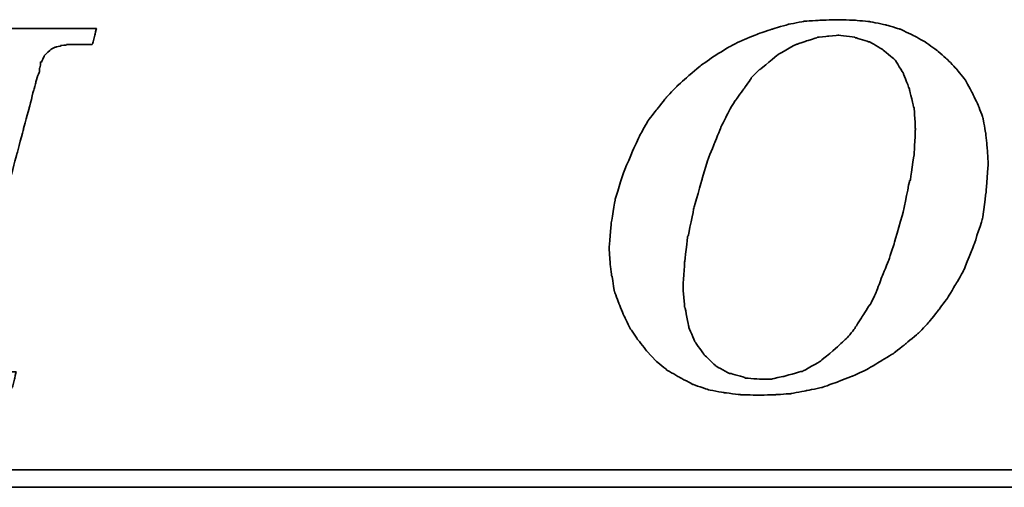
# Model space of a CAD drawing. Header units: millimetres. Extents: x 30 to 793, y 215 to 510.
# Tile 32 of 48: x 612 to 640, y 301 to 314. Entities that reach past the tile are written whole.
import ezdxf

# ---------------------------------------------------------------- set-up
doc = ezdxf.new("R2010")
doc.units = ezdxf.units.MM
doc.layers.add('DIM', color=4, linetype='CONTINUOUS')
doc.layers.add('layer 1', color=7, linetype='CONTINUOUS')

# ---------------------------------------------------------------- blocks, each defined once
blk = doc.blocks.new('TBI MOTION logo(完整正式版)')
at = {"layer": 'layer 1', "color": 22, "lineweight": 35}
for points, knots in [([(-11.34375, -6.98375), (-11.34375, -6.98375), (-10.91375, -7.43875), (-10.91375, -7.43875), (-10.91375, -7.43875), (-10.91375, -7.43875), (-10.38625, -7.87125), (-10.38625, -7.87125), (-10.38625, -7.87125), (-10.38625, -7.87125), (-9.81125, -8.20375), (-9.81125, -8.20375), (-9.81125, -8.20375), (-9.81125, -8.20375), (-9.21125, -8.51875), (-9.21125, -8.51875), (-9.21125, -8.51875), (-9.21125, -8.51875), (-8.51625, -8.75875), (-8.51625, -8.75875), (-8.51625, -8.75875), (-8.51625, -8.75875), (-7.77125, -8.90375), (-7.77125, -8.90375), (-7.77125, -8.90375), (-7.77125, -8.90375), (-6.97875, -8.99875), (-6.97875, -8.99875), (-6.97875, -8.99875), (-6.97875, -8.99875), (-6.14125, -9.02375), (-6.14125, -9.02375), (-6.14125, -9.02375), (-6.14125, -9.02375), (-5.37125, -8.99875), (-5.37125, -8.99875), (-5.37125, -8.99875), (-5.37125, -8.99875), (-4.65375, -8.94875), (-4.65375, -8.94875), (-4.65375, -8.94875), (-4.65375, -8.94875), (-3.93375, -8.80625), (-3.93375, -8.80625), (-3.93375, -8.80625), (-3.93375, -8.80625), (-3.21375, -8.66375), (-3.21375, -8.66375), (-3.21375, -8.66375), (-3.21375, -8.66375), (-2.49375, -8.39875), (-2.49375, -8.39875), (-2.49375, -8.39875), (-2.49375, -8.39875), (-1.79875, -8.13375), (-1.79875, -8.13375), (-1.79875, -8.13375), (-1.79875, -8.13375), (-1.17375, -7.84375), (-1.17375, -7.84375), (-1.17375, -7.84375), (-1.17375, -7.84375), (-0.52375, -7.46375), (-0.52375, -7.46375), (-0.52375, -7.46375), (-0.52375, -7.46375), (0.10124, -7.07875), (0.10124, -7.07875), (0.10124, -7.07875), (0.10124, -7.07875), (0.67625, -6.62375), (0.67625, -6.62375), (0.67625, -6.62375), (0.67625, -6.62375), (1.24874, -6.14375), (1.24874, -6.14375), (1.24874, -6.14375), (1.24874, -6.14375), (1.72874, -5.64125), (1.72874, -5.64125), (1.72874, -5.64125), (1.72874, -5.64125), (2.18624, -5.06375), (2.18624, -5.06375), (2.18624, -5.06375), (2.18624, -5.06375), (2.61625, -4.48874), (2.61625, -4.48874), (2.61625, -4.48874), (2.61625, -4.48874), (3.00125, -3.83874), (3.00125, -3.83874), (3.00125, -3.83874), (3.00125, -3.83874), (3.36124, -3.21374), (3.36124, -3.21374), (3.36124, -3.21374), (3.36124, -3.21374), (3.84374, -1.99125), (3.84374, -1.99125), (3.84374, -1.99125), (3.84374, -1.99125), (4.22625, -0.81875), (4.22625, -0.81875), (4.22625, -0.81875), (4.22625, -0.81875), (4.39125, 0.45624), (4.39125, 0.45624), (4.39125, 0.45624), (4.39125, 0.45624), (4.48874, 1.70124), (4.48874, 1.70124), (4.48874, 1.70124), (4.48874, 1.70124), (4.43874, 2.44625), (4.43874, 2.44625), (4.43874, 2.44625), (4.43874, 2.44625), (4.36874, 3.14125), (4.36874, 3.14125), (4.36874, 3.14125), (4.36874, 3.14125), (4.25125, 3.81125), (4.25125, 3.81125), (4.25125, 3.81125), (4.25125, 3.81125), (4.03124, 4.41125), (4.03124, 4.41125), (4.03124, 4.41125), (4.03124, 4.41125), (3.74374, 5.01125), (3.74374, 5.01125), (3.74374, 5.01125), (3.74374, 5.01125), (3.43124, 5.58875), (3.43124, 5.58875), (3.43124, 5.58875), (3.43124, 5.58875), (3.02625, 6.09125), (3.02625, 6.09125), (3.02625, 6.09125), (3.02625, 6.09125), (2.59374, 6.54875), (2.59374, 6.54875), (2.59374, 6.54875), (2.59374, 6.54875), (2.09124, 6.98125), (2.09124, 6.98125), (2.09124, 6.98125), (2.09124, 6.98125), (1.56124, 7.36625), (1.56124, 7.36625), (1.56124, 7.36625), (1.56124, 7.36625), (0.98624, 7.67625), (0.98624, 7.67625), (0.98624, 7.67625), (0.98624, 7.67625), (0.38624, 7.96375), (0.38624, 7.96375), (0.38624, 7.96375), (0.38624, 7.96375), (-0.25875, 8.15625), (-0.25875, 8.15625), (-0.25875, 8.15625), (-0.25875, 8.15625), (-0.98125, 8.30125), (-0.98125, 8.30125), (-0.98125, 8.30125), (-0.98125, 8.30125), (-1.70124, 8.37125), (-1.70124, 8.37125), (-1.70124, 8.37125), (-1.70124, 8.37125), (-2.49375, 8.39624), (-2.49375, 8.39624), (-2.49375, 8.39624), (-2.49375, 8.39624), (-3.28625, 8.37125), (-3.28625, 8.37125), (-3.28625, 8.37125), (-3.28625, 8.37125), (-4.05125, 8.32125), (-4.05125, 8.32125), (-4.05125, 8.32125), (-4.05125, 8.32125), (-4.77375, 8.18125), (-4.77375, 8.18125), (-4.77375, 8.18125), (-4.77375, 8.18125), (-5.51625, 7.96375), (-5.51625, 7.96375), (-5.51625, 7.96375), (-5.51625, 7.96375), (-6.21125, 7.72625), (-6.21125, 7.72625), (-6.21125, 7.72625), (-6.21125, 7.72625), (-6.92875, 7.43625), (-6.92875, 7.43625), (-6.92875, 7.43625), (-6.92875, 7.43625), (-7.57875, 7.10125), (-7.57875, 7.10125), (-7.57875, 7.10125), (-7.57875, 7.10125), (-8.24875, 6.69125), (-8.24875, 6.69125), (-8.24875, 6.69125), (-8.24875, 6.69125), (-8.84875, 6.26125), (-8.84875, 6.26125), (-8.84875, 6.26125), (-8.84875, 6.26125), (-9.42625, 5.78125), (-9.42625, 5.78125), (-9.42625, 5.78125), (-9.42625, 5.78125), (-9.95375, 5.30125), (-9.95375, 5.30125), (-9.95375, 5.30125), (-9.95375, 5.30125), (-10.43375, 4.79624), (-10.43375, 4.79624), (-10.43375, 4.79624), (-10.43375, 4.79624), (-10.88875, 4.22125), (-10.88875, 4.22125), (-10.88875, 4.22125), (-10.88875, 4.22125), (-11.29875, 3.69375), (-11.29875, 3.69375), (-11.29875, 3.69375), (-11.29875, 3.69375), (-11.63375, 3.09125), (-11.63375, 3.09125), (-11.63375, 3.09125), (-11.63375, 3.09125), (-11.91875, 2.49625), (-11.91875, 2.49625), (-11.91875, 2.49625), (-11.91875, 2.49625), (-12.44875, 1.24625), (-12.44875, 1.24625), (-12.44875, 1.24625), (-12.44875, 1.24625), (-12.80875, 0.06874), (-12.80875, 0.06874), (-12.80875, 0.06874), (-12.80875, 0.06874), (-12.99875, -1.07875), (-12.99875, -1.07875), (-12.99875, -1.07875), (-12.99875, -1.07875), (-13.09375, -2.18375), (-13.09375, -2.18375), (-13.09375, -2.18375), (-13.09375, -2.18375), (-13.04875, -2.85375), (-13.04875, -2.85375), (-13.04875, -2.85375), (-13.04875, -2.85375), (-12.97375, -3.50375), (-12.97375, -3.50375), (-12.97375, -3.50375), (-12.97375, -3.50375), (-12.95375, -3.50375), (-12.95375, -3.50375), (-12.95375, -3.50375), (-12.95375, -3.50375), (-12.85375, -4.17375), (-12.85375, -4.17375), (-12.85375, -4.17375), (-12.85375, -4.17375), (-12.63875, -4.77624), (-12.63875, -4.77624), (-12.63875, -4.77624), (-12.63875, -4.77624), (-12.39875, -5.35125), (-12.39875, -5.35125), (-12.39875, -5.35125), (-12.39875, -5.35125), (-12.11375, -5.92875), (-12.11375, -5.92875), (-12.11375, -5.92875), (-12.11375, -5.92875), (-11.75375, -6.45375), (-11.75375, -6.45375), (-11.75375, -6.45375), (-11.75375, -6.45375), (-11.34375, -6.98375), (-11.34375, -6.98375)], [0, 0, 0, 0, 0.01369863, 0.01369863, 0.01369863, 0.01369864, 0.02739726, 0.02739726, 0.02739726, 0.02739727, 0.04109589, 0.04109589, 0.04109589, 0.0410959, 0.05479452, 0.05479452, 0.05479452, 0.05479453, 0.06849315, 0.06849315, 0.06849315, 0.06849316, 0.08219178, 0.08219178, 0.08219178, 0.08219179, 0.09589041, 0.09589041, 0.09589041, 0.09589042, 0.10958904, 0.10958904, 0.10958904, 0.10958905, 0.12328767, 0.12328767, 0.12328767, 0.12328768, 0.1369863, 0.1369863, 0.1369863, 0.13698631, 0.15068493, 0.15068493, 0.15068493, 0.15068494, 0.16438356, 0.16438356, 0.16438356, 0.16438357, 0.17808219, 0.17808219, 0.17808219, 0.1780822, 0.19178082, 0.19178082, 0.19178082, 0.19178083, 0.20547945, 0.20547945, 0.20547945, 0.20547946, 0.21917808, 0.21917808, 0.21917808, 0.21917809, 0.23287671, 0.23287671, 0.23287671, 0.23287672, 0.24657534, 0.24657534, 0.24657534, 0.24657535, 0.26027397, 0.26027397, 0.26027397, 0.26027398, 0.2739726, 0.2739726, 0.2739726, 0.27397261, 0.28767123, 0.28767123, 0.28767123, 0.28767124, 0.30136986, 0.30136986, 0.30136986, 0.30136987, 0.31506849, 0.31506849, 0.31506849, 0.3150685, 0.32876712, 0.32876712, 0.32876712, 0.32876713, 0.34246575, 0.34246575, 0.34246575, 0.34246576, 0.35616438, 0.35616438, 0.35616438, 0.35616439, 0.36986301, 0.36986301, 0.36986301, 0.36986302, 0.38356164, 0.38356164, 0.38356164, 0.38356165, 0.39726027, 0.39726027, 0.39726027, 0.39726028, 0.4109589, 0.4109589, 0.4109589, 0.41095891, 0.42465753, 0.42465753, 0.42465753, 0.42465754, 0.43835616, 0.43835616, 0.43835616, 0.43835617, 0.45205479, 0.45205479, 0.45205479, 0.4520548, 0.46575342, 0.46575342, 0.46575342, 0.46575343, 0.47945205, 0.47945205, 0.47945205, 0.47945206, 0.49315068, 0.49315068, 0.49315068, 0.49315069, 0.50684932, 0.50684932, 0.50684932, 0.50684933, 0.52054795, 0.52054795, 0.52054795, 0.52054796, 0.53424658, 0.53424658, 0.53424658, 0.53424659, 0.54794521, 0.54794521, 0.54794521, 0.54794522, 0.56164384, 0.56164384, 0.56164384, 0.56164385, 0.57534247, 0.57534247, 0.57534247, 0.57534248, 0.5890411, 0.5890411, 0.5890411, 0.58904111, 0.60273973, 0.60273973, 0.60273973, 0.60273974, 0.61643836, 0.61643836, 0.61643836, 0.61643837, 0.63013699, 0.63013699, 0.63013699, 0.630137, 0.64383562, 0.64383562, 0.64383562, 0.64383563, 0.65753425, 0.65753425, 0.65753425, 0.65753426, 0.67123288, 0.67123288, 0.67123288, 0.67123289, 0.68493151, 0.68493151, 0.68493151, 0.68493152, 0.69863014, 0.69863014, 0.69863014, 0.69863015, 0.71232877, 0.71232877, 0.71232877, 0.71232878, 0.7260274, 0.7260274, 0.7260274, 0.72602741, 0.73972603, 0.73972603, 0.73972603, 0.73972604, 0.75342466, 0.75342466, 0.75342466, 0.75342467, 0.76712329, 0.76712329, 0.76712329, 0.7671233, 0.78082192, 0.78082192, 0.78082192, 0.78082193, 0.79452055, 0.79452055, 0.79452055, 0.79452056, 0.80821918, 0.80821918, 0.80821918, 0.80821919, 0.82191781, 0.82191781, 0.82191781, 0.82191782, 0.83561644, 0.83561644, 0.83561644, 0.83561645, 0.84931507, 0.84931507, 0.84931507, 0.84931508, 0.8630137, 0.8630137, 0.8630137, 0.86301371, 0.87671233, 0.87671233, 0.87671233, 0.87671234, 0.89041096, 0.89041096, 0.89041096, 0.89041097, 0.90410959, 0.90410959, 0.90410959, 0.9041096, 0.91780822, 0.91780822, 0.91780822, 0.91780823, 0.93150685, 0.93150685, 0.93150685, 0.93150686, 0.94520548, 0.94520548, 0.94520548, 0.94520549, 0.95890411, 0.95890411, 0.95890411, 0.95890412, 0.97260274, 0.97260274, 0.97260274, 0.97260275, 0.98630137, 0.98630137, 0.98630137, 0.98630138, 1, 1, 1, 1]), ([(-40.59125, -7.94375), (-40.59125, -7.94375), (-40.97375, -7.94375), (-40.97375, -7.94375), (-40.97375, -7.94375), (-40.97375, -7.94375), (-41.38125, -7.94375), (-41.38125, -7.94375), (-41.38125, -7.94375), (-41.38125, -7.94375), (-41.54875, -7.94375), (-41.54875, -7.94375), (-41.54875, -7.94375), (-41.54875, -7.94375), (-41.59875, -7.94375), (-41.59875, -7.94375), (-41.59875, -7.94375), (-41.59875, -7.94375), (-41.88375, -7.94375), (-41.88375, -7.94375), (-41.88375, -7.94375), (-41.88375, -7.94375), (-41.90875, -7.91875), (-41.90875, -7.91875), (-41.90875, -7.91875), (-41.90875, -7.91875), (-42.19875, -7.87125), (-42.19875, -7.87125), (-42.19875, -7.87125), (-42.19875, -7.87125), (-42.43875, -7.82375), (-42.43875, -7.82375), (-42.43875, -7.82375), (-42.43875, -7.82375), (-42.45875, -7.82375), (-42.45875, -7.82375), (-42.45875, -7.82375), (-42.45875, -7.82375), (-42.48625, -7.82375), (-42.48625, -7.82375), (-42.48625, -7.82375), (-42.48625, -7.82375), (-42.67625, -7.72375), (-42.67625, -7.72375), (-42.67625, -7.72375), (-42.67625, -7.72375), (-42.70125, -7.70375), (-42.70125, -7.70375), (-42.70125, -7.70375), (-42.70125, -7.70375), (-42.72375, -7.67875), (-42.72375, -7.67875), (-42.72375, -7.67875), (-42.72375, -7.67875), (-42.86875, -7.48875), (-42.86875, -7.48875), (-42.86875, -7.48875), (-42.86875, -7.48875), (-42.89375, -7.43875), (-42.89375, -7.43875), (-42.89375, -7.43875), (-42.89375, -7.43875), (-42.91875, -7.38875), (-42.91875, -7.38875), (-42.91875, -7.38875), (-42.91875, -7.38875), (-42.93875, -7.12875), (-42.93875, -7.12875), (-42.93875, -7.12875), (-42.93875, -7.12875), (-42.96375, -7.10375), (-42.96375, -7.10375), (-42.96375, -7.10375), (-42.96375, -7.10375), (-42.96375, -7.05375), (-42.96375, -7.05375), (-42.96375, -7.05375), (-42.96375, -7.05375), (-42.96375, -7.00875), (-42.96375, -7.00875), (-42.96375, -7.00875), (-42.96375, -7.00875), (-42.91875, -6.69625), (-42.91875, -6.69625), (-42.91875, -6.69625), (-42.91875, -6.69625), (-42.91875, -6.62375), (-42.91875, -6.62375), (-42.91875, -6.62375), (-42.91875, -6.62375), (-42.91875, -6.59625), (-42.91875, -6.59625), (-42.91875, -6.59625), (-42.91875, -6.59625), (-42.91875, -6.57375), (-42.91875, -6.57375), (-42.91875, -6.57375), (-42.91875, -6.57375), (-42.91875, -6.52875), (-42.91875, -6.52875), (-42.91875, -6.52875), (-42.91875, -6.52875), (-42.89375, -6.50375), (-42.89375, -6.50375), (-42.89375, -6.50375), (-42.89375, -6.50375), (-42.84375, -6.38375), (-42.84375, -6.38375), (-42.84375, -6.38375), (-42.84375, -6.38375), (-42.84375, -6.35875), (-42.84375, -6.35875), (-42.84375, -6.35875), (-42.84375, -6.35875), (-42.74625, -6.14375), (-42.74625, -6.14375), (-42.74625, -6.14375), (-42.74625, -6.14375), (-42.70125, -5.85375), (-42.70125, -5.85375), (-42.70125, -5.85375), (-42.70125, -5.85375), (-42.60375, -5.47125), (-42.60375, -5.47125), (-42.60375, -5.47125), (-42.60375, -5.47125), (-42.60375, -5.44875), (-42.60375, -5.44875), (-42.60375, -5.44875), (-42.60375, -5.44875), (-42.38875, -4.67875), (-42.38875, -4.67875), (-42.38875, -4.67875), (-42.38875, -4.67875), (-42.36375, -4.65375), (-42.36375, -4.65375), (-42.36375, -4.65375), (-42.36375, -4.65375), (-42.12375, -3.69625), (-42.12375, -3.69625), (-42.12375, -3.69625), (-42.12375, -3.69625), (-42.12375, -3.67374), (-42.12375, -3.67374), (-42.12375, -3.67374), (-42.12375, -3.67374), (-41.78875, -2.59374), (-41.78875, -2.59374), (-41.78875, -2.59374), (-41.78875, -2.59374), (-41.18875, -0.19375), (-41.18875, -0.19375), (-41.18875, -0.19375), (-41.18875, -0.19375), (-40.54375, 2.20624), (-40.54375, 2.20624), (-40.54375, 2.20624), (-40.54375, 2.20624), (-40.25375, 3.30875), (-40.25375, 3.30875), (-40.25375, 3.30875), (-40.25375, 3.30875), (-39.98875, 4.27125), (-39.98875, 4.27125), (-39.98875, 4.27125), (-39.98875, 4.27125), (-39.77375, 5.13125), (-39.77375, 5.13125), (-39.77375, 5.13125), (-39.77375, 5.13125), (-39.67875, 5.47125), (-39.67875, 5.47125), (-39.67875, 5.47125), (-39.67875, 5.47125), (-39.60375, 5.75625), (-39.60375, 5.75625), (-39.60375, 5.75625), (-39.60375, 5.75625), (-39.60375, 5.78125), (-39.60375, 5.78125), (-39.60375, 5.78125), (-39.60375, 5.78125), (-39.50875, 5.97125), (-39.50875, 5.97125), (-39.50875, 5.97125), (-39.50875, 5.97125), (-39.50875, 6.13875), (-39.50875, 6.13875), (-39.50875, 6.13875), (-39.50875, 6.13875), (-39.48625, 6.16625), (-39.48625, 6.16625), (-39.48625, 6.16625), (-39.48625, 6.16625), (-39.46125, 6.28625), (-39.46125, 6.28625), (-39.46125, 6.28625), (-39.46125, 6.28625), (-39.46125, 6.42625), (-39.46125, 6.42625), (-39.46125, 6.42625), (-39.46125, 6.42625), (-39.41375, 6.42625), (-39.41375, 6.42625), (-39.41375, 6.42625), (-39.41375, 6.42625), (-39.29375, 6.69125), (-39.29375, 6.69125), (-39.29375, 6.69125), (-39.29375, 6.69125), (-39.26875, 6.74125), (-39.26875, 6.74125), (-39.26875, 6.74125), (-39.26875, 6.74125), (-39.24375, 6.76625), (-39.24375, 6.76625), (-39.24375, 6.76625), (-39.24375, 6.76625), (-38.98375, 7.00624), (-38.98375, 7.00624), (-38.98375, 7.00624), (-38.98375, 7.00624), (-38.95625, 7.02624), (-38.95625, 7.02624), (-38.95625, 7.02624), (-38.95625, 7.02624), (-38.78875, 7.12624), (-38.78875, 7.12624), (-38.78875, 7.12624), (-38.78875, 7.12624), (-38.76375, 7.12624), (-38.76375, 7.12624), (-38.76375, 7.12624), (-38.76375, 7.12624), (-38.74375, 7.12624), (-38.74375, 7.12624), (-38.74375, 7.12624), (-38.74375, 7.12624), (-38.52875, 7.17125), (-38.52875, 7.17125), (-38.52875, 7.17125), (-38.52875, 7.17125), (-38.52875, 7.19624), (-38.52875, 7.19624), (-38.52875, 7.19624), (-38.52875, 7.19624), (-38.50375, 7.19624), (-38.50375, 7.19624), (-38.50375, 7.19624), (-38.50375, 7.19624), (-38.26125, 7.21875), (-38.26125, 7.21875), (-38.26125, 7.21875), (-38.26125, 7.21875), (-38.23875, 7.24624), (-38.23875, 7.24624), (-38.23875, 7.24624), (-38.23875, 7.24624), (-38.21625, 7.24624), (-38.21625, 7.24624), (-38.21625, 7.24624), (-38.21625, 7.24624), (-38.18875, 7.24624), (-38.18875, 7.24624), (-38.18875, 7.24624), (-38.18875, 7.24624), (-37.90375, 7.24624), (-37.90375, 7.24624), (-37.90375, 7.24624), (-37.90375, 7.24624), (-37.85375, 7.24624), (-37.85375, 7.24624), (-37.85375, 7.24624), (-37.85375, 7.24624), (-37.75875, 7.24624), (-37.75875, 7.24624), (-37.75875, 7.24624), (-37.75875, 7.24624), (-37.42375, 7.24624), (-37.42375, 7.24624), (-37.42375, 7.24624), (-37.42375, 7.24624), (-37.08875, 7.24624), (-37.08875, 7.24624), (-37.08875, 7.24624), (-37.08875, 7.24624), (-37.06375, 7.24624), (-37.06375, 7.24624), (-37.06375, 7.24624), (-37.06375, 7.24624), (-37.06375, 7.26624), (-37.06375, 7.26624), (-37.06375, 7.26624), (-37.06375, 7.26624), (-37.03875, 7.29125), (-37.03875, 7.29125), (-37.03875, 7.29125), (-37.03875, 7.29125), (-37.03875, 7.31625), (-37.03875, 7.31625), (-37.03875, 7.31625), (-37.03875, 7.31625), (-36.94125, 7.67625), (-36.94125, 7.67625), (-36.94125, 7.67625), (-36.94125, 7.67625), (-36.86875, 7.98625), (-36.86875, 7.98625), (-36.86875, 7.98625), (-36.86875, 7.98625), (-36.98875, 7.98625), (-36.98875, 7.98625), (-36.98875, 7.98625), (-36.98875, 7.98625), (-37.42375, 7.98625), (-37.42375, 7.98625), (-37.42375, 7.98625), (-37.42375, 7.98625), (-37.94875, 7.98625), (-37.94875, 7.98625), (-37.94875, 7.98625), (-37.94875, 7.98625), (-38.57375, 7.98625), (-38.57375, 7.98625), (-38.57375, 7.98625), (-38.57375, 7.98625), (-39.29375, 7.98625), (-39.29375, 7.98625), (-39.29375, 7.98625), (-39.29375, 7.98625), (-40.82875, 7.98625), (-40.82875, 7.98625), (-40.82875, 7.98625), (-40.82875, 7.98625), (-42.36375, 7.98625), (-42.36375, 7.98625), (-42.36375, 7.98625), (-42.36375, 7.98625), (-43.08375, 7.98625), (-43.08375, 7.98625), (-43.08375, 7.98625), (-43.08375, 7.98625), (-43.70875, 7.98625), (-43.70875, 7.98625), (-43.70875, 7.98625), (-43.70875, 7.98625), (-44.23375, 7.98625), (-44.23375, 7.98625), (-44.23375, 7.98625), (-44.23375, 7.98625), (-44.66875, 7.98625), (-44.66875, 7.98625), (-44.66875, 7.98625), (-44.66875, 7.98625), (-44.88375, 7.98625), (-44.88375, 7.98625), (-44.88375, 7.98625), (-44.88375, 7.98625), (-44.90875, 7.94125), (-44.90875, 7.94125), (-44.90875, 7.94125), (-44.90875, 7.94125), (-44.90875, 7.91625), (-44.90875, 7.91625), (-44.90875, 7.91625), (-44.90875, 7.91625), (-45.00375, 7.55625), (-45.00375, 7.55625), (-45.00375, 7.55625), (-45.00375, 7.55625), (-45.05375, 7.24624), (-45.05375, 7.24624), (-45.05375, 7.24624), (-45.05375, 7.24624), (-44.61875, 7.24624), (-44.61875, 7.24624), (-44.61875, 7.24624), (-44.61875, 7.24624), (-44.11375, 7.24624), (-44.11375, 7.24624), (-44.11375, 7.24624), (-44.11375, 7.24624), (-43.99375, 7.24624), (-43.99375, 7.24624), (-43.99375, 7.24624), (-43.99375, 7.24624), (-43.94625, 7.24624), (-43.94625, 7.24624), (-43.94625, 7.24624), (-43.94625, 7.24624), (-43.92374, 7.24624), (-43.92374, 7.24624), (-43.92374, 7.24624), (-43.92374, 7.24624), (-43.65875, 7.24624), (-43.65875, 7.24624), (-43.65875, 7.24624), (-43.65875, 7.24624), (-43.63875, 7.21875), (-43.63875, 7.21875), (-43.63875, 7.21875), (-43.63875, 7.21875), (-43.46875, 7.19624), (-43.46875, 7.19624), (-43.46875, 7.19624), (-43.46875, 7.19624), (-43.39875, 7.19624), (-43.39875, 7.19624), (-43.39875, 7.19624), (-43.39875, 7.19624), (-43.37125, 7.17125), (-43.37125, 7.17125), (-43.37125, 7.17125), (-43.37125, 7.17125), (-43.34875, 7.17125), (-43.34875, 7.17125), (-43.34875, 7.17125), (-43.34875, 7.17125), (-43.20375, 7.12624), (-43.20375, 7.12624), (-43.20375, 7.12624), (-43.20375, 7.12624), (-43.05875, 7.07624), (-43.05875, 7.07624), (-43.05875, 7.07624), (-43.05875, 7.07624), (-43.01375, 7.07624), (-43.01375, 7.07624), (-43.01375, 7.07624), (-43.01375, 7.07624), (-42.98875, 7.02624), (-42.98875, 7.02624), (-42.98875, 7.02624), (-42.98875, 7.02624), (-42.79875, 6.86125), (-42.79875, 6.86125), (-42.79875, 6.86125), (-42.79875, 6.86125), (-42.77375, 6.81125), (-42.77375, 6.81125), (-42.77375, 6.81125), (-42.77375, 6.81125), (-42.74625, 6.76625), (-42.74625, 6.76625), (-42.74625, 6.76625), (-42.74625, 6.76625), (-42.72375, 6.47625), (-42.72375, 6.47625), (-42.72375, 6.47625), (-42.72375, 6.47625), (-42.70125, 6.45124), (-42.70125, 6.45124), (-42.70125, 6.45124), (-42.70125, 6.45124), (-42.70125, 6.42625), (-42.70125, 6.42625), (-42.70125, 6.42625), (-42.70125, 6.42625), (-42.72375, 6.40625), (-42.72375, 6.40625), (-42.72375, 6.40625), (-42.72375, 6.40625), (-42.74625, 5.97125), (-42.74625, 5.97125), (-42.74625, 5.97125), (-42.74625, 5.97125), (-42.74625, 5.94625), (-42.74625, 5.94625), (-42.74625, 5.94625), (-42.74625, 5.94625), (-42.74625, 5.92625), (-42.74625, 5.92625), (-42.74625, 5.92625), (-42.74625, 5.92625), (-42.77375, 5.87625), (-42.77375, 5.87625), (-42.77375, 5.87625), (-42.77375, 5.87625), (-42.81875, 5.80625), (-42.81875, 5.80625), (-42.81875, 5.80625), (-42.81875, 5.80625), (-42.86875, 5.63625), (-42.86875, 5.63625), (-42.86875, 5.63625), (-42.86875, 5.63625), (-42.91875, 5.39625), (-42.91875, 5.39625), (-42.91875, 5.39625), (-42.91875, 5.39625), (-42.91875, 5.37124), (-42.91875, 5.37124), (-42.91875, 5.37124), (-42.91875, 5.37124), (-43.01375, 5.10874), (-43.01375, 5.10874), (-43.01375, 5.10874), (-43.01375, 5.10874), (-43.10875, 4.77124), (-43.10875, 4.77124), (-43.10875, 4.77124), (-43.10875, 4.77124), (-43.29875, 3.95625), (-43.29875, 3.95625), (-43.29875, 3.95625), (-43.29875, 3.95625), (-43.58875, 2.95125), (-43.58875, 2.95125), (-43.58875, 2.95125), (-43.58875, 2.95125), (-43.87375, 1.87125), (-43.87375, 1.87125), (-43.87375, 1.87125), (-43.87375, 1.87125), (-44.52625, -0.50374), (-44.52625, -0.50374), (-44.52625, -0.50374), (-44.52625, -0.50374), (-45.14875, -2.85375), (-45.14875, -2.85375), (-45.14875, -2.85375), (-45.14875, -2.85375), (-45.43375, -3.95875), (-45.43375, -3.95875), (-45.43375, -3.95875), (-45.43375, -3.95875), (-45.69875, -4.96875), (-45.69875, -4.96875), (-45.69875, -4.96875), (-45.69875, -4.96875), (-45.91375, -5.78375), (-45.91375, -5.78375), (-45.91375, -5.78375), (-45.91375, -5.78375), (-46.01375, -6.11875), (-46.01375, -6.11875), (-46.01375, -6.11875), (-46.01375, -6.11875), (-46.01375, -6.14375), (-46.01375, -6.14375), (-46.01375, -6.14375), (-46.01375, -6.14375), (-46.10875, -6.40875), (-46.10875, -6.40875), (-46.10875, -6.40875), (-46.10875, -6.40875), (-46.15375, -6.64875), (-46.15375, -6.64875), (-46.15375, -6.64875), (-46.15375, -6.64875), (-46.20375, -6.83875), (-46.20375, -6.83875), (-46.20375, -6.83875), (-46.20375, -6.83875), (-46.22875, -6.93375), (-46.22875, -6.93375), (-46.22875, -6.93375), (-46.22875, -6.93375), (-46.22875, -7.07875), (-46.22875, -7.07875), (-46.22875, -7.07875), (-46.22875, -7.07875), (-46.27375, -7.07875), (-46.27375, -7.07875), (-46.27375, -7.07875), (-46.27375, -7.07875), (-46.39375, -7.34375), (-46.39375, -7.34375), (-46.39375, -7.34375), (-46.39375, -7.34375), (-46.39375, -7.36875), (-46.39375, -7.36875), (-46.39375, -7.36875), (-46.39375, -7.36875), (-46.42125, -7.38875), (-46.42125, -7.38875), (-46.42125, -7.38875), (-46.42125, -7.38875), (-46.68375, -7.67875), (-46.68375, -7.67875), (-46.68375, -7.67875), (-46.68375, -7.67875), (-46.70875, -7.70375), (-46.70875, -7.70375), (-46.70875, -7.70375), (-46.70875, -7.70375), (-46.75375, -7.72375), (-46.75375, -7.72375), (-46.75375, -7.72375), (-46.75375, -7.72375), (-47.08875, -7.87125), (-47.08875, -7.87125), (-47.08875, -7.87125), (-47.08875, -7.87125), (-47.11625, -7.87125), (-47.11625, -7.87125), (-47.11625, -7.87125), (-47.11625, -7.87125), (-47.13875, -7.89375), (-47.13875, -7.89375), (-47.13875, -7.89375), (-47.13875, -7.89375), (-47.56875, -7.91875), (-47.56875, -7.91875), (-47.56875, -7.91875), (-47.56875, -7.91875), (-47.59625, -7.94375), (-47.59625, -7.94375), (-47.59625, -7.94375), (-47.59625, -7.94375), (-47.64375, -7.94375), (-47.64375, -7.94375), (-47.64375, -7.94375), (-47.64375, -7.94375), (-47.73625, -7.94375), (-47.73625, -7.94375), (-47.73625, -7.94375), (-47.73625, -7.94375), (-48.07375, -7.94375), (-48.07375, -7.94375), (-48.07375, -7.94375), (-48.07375, -7.94375), (-48.36125, -7.94375), (-48.36125, -7.94375), (-48.36125, -7.94375), (-48.36125, -7.94375), (-48.36125, -7.96625), (-48.36125, -7.96625), (-48.36125, -7.96625), (-48.36125, -7.96625), (-48.36125, -7.99125), (-48.36125, -7.99125), (-48.36125, -7.99125), (-48.36125, -7.99125), (-48.38875, -8.01375), (-48.38875, -8.01375), (-48.38875, -8.01375), (-48.38875, -8.01375), (-48.50875, -8.34875), (-48.50875, -8.34875), (-48.50875, -8.34875), (-48.50875, -8.34875), (-48.55375, -8.68625), (-48.55375, -8.68625), (-48.55375, -8.68625), (-48.55375, -8.68625), (-48.45875, -8.68625), (-48.45875, -8.68625), (-48.45875, -8.68625), (-48.45875, -8.68625), (-48.07375, -8.68625), (-48.07375, -8.68625), (-48.07375, -8.68625), (-48.07375, -8.68625), (-47.52375, -8.68625), (-47.52375, -8.68625), (-47.52375, -8.68625), (-47.52375, -8.68625), (-46.92375, -8.68625), (-46.92375, -8.68625), (-46.92375, -8.68625), (-46.92375, -8.68625), (-46.25375, -8.68625), (-46.25375, -8.68625), (-46.25375, -8.68625), (-46.25375, -8.68625), (-46.20375, -8.68625), (-46.20375, -8.68625), (-46.20375, -8.68625), (-46.20375, -8.68625), (-44.71375, -8.68625), (-44.71375, -8.68625), (-44.71375, -8.68625), (-44.71375, -8.68625), (-43.22875, -8.68625), (-43.22875, -8.68625), (-43.22875, -8.68625), (-43.22875, -8.68625), (-42.55875, -8.68625), (-42.55875, -8.68625), (-42.55875, -8.68625), (-42.55875, -8.68625), (-42.50875, -8.68625), (-42.50875, -8.68625), (-42.50875, -8.68625), (-42.50875, -8.68625), (-41.93375, -8.68625), (-41.93375, -8.68625), (-41.93375, -8.68625), (-41.93375, -8.68625), (-41.38125, -8.68625), (-41.38125, -8.68625), (-41.38125, -8.68625), (-41.38125, -8.68625), (-40.97375, -8.68625), (-40.97375, -8.68625), (-40.97375, -8.68625), (-40.97375, -8.68625), (-40.78125, -8.68625), (-40.78125, -8.68625), (-40.78125, -8.68625), (-40.78125, -8.68625), (-40.78125, -8.63875), (-40.78125, -8.63875), (-40.78125, -8.63875), (-40.78125, -8.63875), (-40.75875, -8.63875), (-40.75875, -8.63875), (-40.75875, -8.63875), (-40.75875, -8.63875), (-40.66375, -8.27875), (-40.66375, -8.27875), (-40.66375, -8.27875), (-40.66375, -8.27875), (-40.59125, -7.94375), (-40.59125, -7.94375)], [0, 0, 0, 0, 0.00558659, 0.00558659, 0.00558659, 0.0055866, 0.01117318, 0.01117318, 0.01117318, 0.01117319, 0.01675978, 0.01675978, 0.01675978, 0.01675979, 0.02234637, 0.02234637, 0.02234637, 0.02234638, 0.02793296, 0.02793296, 0.02793296, 0.02793297, 0.03351955, 0.03351955, 0.03351955, 0.03351956, 0.03910615, 0.03910615, 0.03910615, 0.03910616, 0.04469274, 0.04469274, 0.04469274, 0.04469275, 0.05027933, 0.05027933, 0.05027933, 0.05027934, 0.05586592, 0.05586592, 0.05586592, 0.05586593, 0.06145251, 0.06145251, 0.06145251, 0.06145252, 0.06703911, 0.06703911, 0.06703911, 0.06703912, 0.0726257, 0.0726257, 0.0726257, 0.07262571, 0.07821229, 0.07821229, 0.07821229, 0.0782123, 0.08379888, 0.08379888, 0.08379888, 0.08379889, 0.08938547, 0.08938547, 0.08938547, 0.08938548, 0.09497207, 0.09497207, 0.09497207, 0.09497208, 0.10055866, 0.10055866, 0.10055866, 0.10055867, 0.10614525, 0.10614525, 0.10614525, 0.10614526, 0.11173184, 0.11173184, 0.11173184, 0.11173185, 0.11731844, 0.11731844, 0.11731844, 0.11731845, 0.12290503, 0.12290503, 0.12290503, 0.12290504, 0.12849162, 0.12849162, 0.12849162, 0.12849163, 0.13407821, 0.13407821, 0.13407821, 0.13407822, 0.1396648, 0.1396648, 0.1396648, 0.13966481, 0.1452514, 0.1452514, 0.1452514, 0.14525141, 0.15083799, 0.15083799, 0.15083799, 0.150838, 0.15642458, 0.15642458, 0.15642458, 0.15642459, 0.16201117, 0.16201117, 0.16201117, 0.16201118, 0.16759777, 0.16759777, 0.16759777, 0.16759778, 0.17318436, 0.17318436, 0.17318436, 0.17318437, 0.17877095, 0.17877095, 0.17877095, 0.17877096, 0.18435754, 0.18435754, 0.18435754, 0.18435755, 0.18994413, 0.18994413, 0.18994413, 0.18994414, 0.19553073, 0.19553073, 0.19553073, 0.19553074, 0.20111732, 0.20111732, 0.20111732, 0.20111733, 0.20670391, 0.20670391, 0.20670391, 0.20670392, 0.2122905, 0.2122905, 0.2122905, 0.21229051, 0.21787709, 0.21787709, 0.21787709, 0.2178771, 0.22346369, 0.22346369, 0.22346369, 0.2234637, 0.22905028, 0.22905028, 0.22905028, 0.22905029, 0.23463687, 0.23463687, 0.23463687, 0.23463688, 0.24022346, 0.24022346, 0.24022346, 0.24022347, 0.24581006, 0.24581006, 0.24581006, 0.24581007, 0.25139665, 0.25139665, 0.25139665, 0.25139666, 0.25698324, 0.25698324, 0.25698324, 0.25698325, 0.26256983, 0.26256983, 0.26256983, 0.26256984, 0.26815642, 0.26815642, 0.26815642, 0.26815643, 0.27374302, 0.27374302, 0.27374302, 0.27374303, 0.27932961, 0.27932961, 0.27932961, 0.27932962, 0.2849162, 0.2849162, 0.2849162, 0.28491621, 0.29050279, 0.29050279, 0.29050279, 0.2905028, 0.29608939, 0.29608939, 0.29608939, 0.2960894, 0.30167598, 0.30167598, 0.30167598, 0.30167599, 0.30726257, 0.30726257, 0.30726257, 0.30726258, 0.31284916, 0.31284916, 0.31284916, 0.31284917, 0.31843575, 0.31843575, 0.31843575, 0.31843576, 0.32402235, 0.32402235, 0.32402235, 0.32402236, 0.32960894, 0.32960894, 0.32960894, 0.32960895, 0.33519553, 0.33519553, 0.33519553, 0.33519554, 0.34078212, 0.34078212, 0.34078212, 0.34078213, 0.34636872, 0.34636872, 0.34636872, 0.34636873, 0.35195531, 0.35195531, 0.35195531, 0.35195532, 0.3575419, 0.3575419, 0.3575419, 0.35754191, 0.36312849, 0.36312849, 0.36312849, 0.3631285, 0.36871508, 0.36871508, 0.36871508, 0.36871509, 0.37430168, 0.37430168, 0.37430168, 0.37430169, 0.37988827, 0.37988827, 0.37988827, 0.37988828, 0.38547486, 0.38547486, 0.38547486, 0.38547487, 0.39106145, 0.39106145, 0.39106145, 0.39106146, 0.39664804, 0.39664804, 0.39664804, 0.39664805, 0.40223464, 0.40223464, 0.40223464, 0.40223465, 0.40782123, 0.40782123, 0.40782123, 0.40782124, 0.41340782, 0.41340782, 0.41340782, 0.41340783, 0.41899441, 0.41899441, 0.41899441, 0.41899442, 0.42458101, 0.42458101, 0.42458101, 0.42458102, 0.4301676, 0.4301676, 0.4301676, 0.43016761, 0.43575419, 0.43575419, 0.43575419, 0.4357542, 0.44134078, 0.44134078, 0.44134078, 0.44134079, 0.44692737, 0.44692737, 0.44692737, 0.44692738, 0.45251397, 0.45251397, 0.45251397, 0.45251398, 0.45810056, 0.45810056, 0.45810056, 0.45810057, 0.46368715, 0.46368715, 0.46368715, 0.46368716, 0.46927374, 0.46927374, 0.46927374, 0.46927375, 0.47486034, 0.47486034, 0.47486034, 0.47486035, 0.48044693, 0.48044693, 0.48044693, 0.48044694, 0.48603352, 0.48603352, 0.48603352, 0.48603353, 0.49162011, 0.49162011, 0.49162011, 0.49162012, 0.4972067, 0.4972067, 0.4972067, 0.49720671, 0.5027933, 0.5027933, 0.5027933, 0.50279331, 0.50837989, 0.50837989, 0.50837989, 0.5083799, 0.51396648, 0.51396648, 0.51396648, 0.51396649, 0.51955307, 0.51955307, 0.51955307, 0.51955308, 0.52513966, 0.52513966, 0.52513966, 0.52513967, 0.53072626, 0.53072626, 0.53072626, 0.53072627, 0.53631285, 0.53631285, 0.53631285, 0.53631286, 0.54189944, 0.54189944, 0.54189944, 0.54189945, 0.54748603, 0.54748603, 0.54748603, 0.54748604, 0.55307263, 0.55307263, 0.55307263, 0.55307264, 0.55865922, 0.55865922, 0.55865922, 0.55865923, 0.56424581, 0.56424581, 0.56424581, 0.56424582, 0.5698324, 0.5698324, 0.5698324, 0.56983241, 0.57541899, 0.57541899, 0.57541899, 0.575419, 0.58100559, 0.58100559, 0.58100559, 0.5810056, 0.58659218, 0.58659218, 0.58659218, 0.58659219, 0.59217877, 0.59217877, 0.59217877, 0.59217878, 0.59776536, 0.59776536, 0.59776536, 0.59776537, 0.60335196, 0.60335196, 0.60335196, 0.60335197, 0.60893855, 0.60893855, 0.60893855, 0.60893856, 0.61452514, 0.61452514, 0.61452514, 0.61452515, 0.62011173, 0.62011173, 0.62011173, 0.62011174, 0.62569832, 0.62569832, 0.62569832, 0.62569833, 0.63128492, 0.63128492, 0.63128492, 0.63128493, 0.63687151, 0.63687151, 0.63687151, 0.63687152, 0.6424581, 0.6424581, 0.6424581, 0.64245811, 0.64804469, 0.64804469, 0.64804469, 0.6480447, 0.65363128, 0.65363128, 0.65363128, 0.65363129, 0.65921788, 0.65921788, 0.65921788, 0.65921789, 0.66480447, 0.66480447, 0.66480447, 0.66480448, 0.67039106, 0.67039106, 0.67039106, 0.67039107, 0.67597765, 0.67597765, 0.67597765, 0.67597766, 0.68156425, 0.68156425, 0.68156425, 0.68156426, 0.68715084, 0.68715084, 0.68715084, 0.68715085, 0.69273743, 0.69273743, 0.69273743, 0.69273744, 0.69832402, 0.69832402, 0.69832402, 0.69832403, 0.70391061, 0.70391061, 0.70391061, 0.70391062, 0.70949721, 0.70949721, 0.70949721, 0.70949722, 0.7150838, 0.7150838, 0.7150838, 0.71508381, 0.72067039, 0.72067039, 0.72067039, 0.7206704, 0.72625698, 0.72625698, 0.72625698, 0.72625699, 0.73184358, 0.73184358, 0.73184358, 0.73184359, 0.73743017, 0.73743017, 0.73743017, 0.73743018, 0.74301676, 0.74301676, 0.74301676, 0.74301677, 0.74860335, 0.74860335, 0.74860335, 0.74860336, 0.75418994, 0.75418994, 0.75418994, 0.75418995, 0.75977654, 0.75977654, 0.75977654, 0.75977655, 0.76536313, 0.76536313, 0.76536313, 0.76536314, 0.77094972, 0.77094972, 0.77094972, 0.77094973, 0.77653631, 0.77653631, 0.77653631, 0.77653632, 0.78212291, 0.78212291, 0.78212291, 0.78212292, 0.7877095, 0.7877095, 0.7877095, 0.78770951, 0.79329609, 0.79329609, 0.79329609, 0.7932961, 0.79888268, 0.79888268, 0.79888268, 0.79888269, 0.80446927, 0.80446927, 0.80446927, 0.80446928, 0.81005587, 0.81005587, 0.81005587, 0.81005588, 0.81564246, 0.81564246, 0.81564246, 0.81564247, 0.82122905, 0.82122905, 0.82122905, 0.82122906, 0.82681564, 0.82681564, 0.82681564, 0.82681565, 0.83240223, 0.83240223, 0.83240223, 0.83240224, 0.83798883, 0.83798883, 0.83798883, 0.83798884, 0.84357542, 0.84357542, 0.84357542, 0.84357543, 0.84916201, 0.84916201, 0.84916201, 0.84916202, 0.8547486, 0.8547486, 0.8547486, 0.85474861, 0.8603352, 0.8603352, 0.8603352, 0.86033521, 0.86592179, 0.86592179, 0.86592179, 0.8659218, 0.87150838, 0.87150838, 0.87150838, 0.87150839, 0.87709497, 0.87709497, 0.87709497, 0.87709498, 0.88268156, 0.88268156, 0.88268156, 0.88268157, 0.88826816, 0.88826816, 0.88826816, 0.88826817, 0.89385475, 0.89385475, 0.89385475, 0.89385476, 0.89944134, 0.89944134, 0.89944134, 0.89944135, 0.90502793, 0.90502793, 0.90502793, 0.90502794, 0.91061453, 0.91061453, 0.91061453, 0.91061454, 0.91620112, 0.91620112, 0.91620112, 0.91620113, 0.92178771, 0.92178771, 0.92178771, 0.92178772, 0.9273743, 0.9273743, 0.9273743, 0.92737431, 0.93296089, 0.93296089, 0.93296089, 0.9329609, 0.93854749, 0.93854749, 0.93854749, 0.9385475, 0.94413408, 0.94413408, 0.94413408, 0.94413409, 0.94972067, 0.94972067, 0.94972067, 0.94972068, 0.95530726, 0.95530726, 0.95530726, 0.95530727, 0.96089385, 0.96089385, 0.96089385, 0.96089386, 0.96648045, 0.96648045, 0.96648045, 0.96648046, 0.97206704, 0.97206704, 0.97206704, 0.97206705, 0.97765363, 0.97765363, 0.97765363, 0.97765364, 0.98324022, 0.98324022, 0.98324022, 0.98324023, 0.98882682, 0.98882682, 0.98882682, 0.98882683, 0.99441341, 0.99441341, 0.99441341, 0.99441342, 1, 1, 1, 1]), ([(-8.77875, 1.03124), (-8.77875, 1.03124), (-8.51625, 1.89625), (-8.51625, 1.89625), (-8.51625, 1.89625), (-8.51625, 1.89625), (-8.20375, 2.66375), (-8.20375, 2.66375), (-8.20375, 2.66375), (-8.20375, 2.66375), (-7.91625, 3.38125), (-7.91625, 3.38125), (-7.91625, 3.38125), (-7.91625, 3.38125), (-7.91625, 3.40624), (-7.91625, 3.40624), (-7.91625, 3.40624), (-7.91625, 3.40624), (-7.57875, 4.07624), (-7.57875, 4.07624), (-7.57875, 4.07624), (-7.57875, 4.07624), (-7.24375, 4.65125), (-7.24375, 4.65125), (-7.24375, 4.65125), (-7.24375, 4.65125), (-7.21875, 4.65125), (-7.21875, 4.65125), (-7.21875, 4.65125), (-7.21875, 4.65125), (-7.21875, 4.67624), (-7.21875, 4.67624), (-7.21875, 4.67624), (-7.21875, 4.67624), (-6.83625, 5.20375), (-6.83625, 5.20375), (-6.83625, 5.20375), (-6.83625, 5.20375), (-6.49875, 5.68625), (-6.49875, 5.68625), (-6.49875, 5.68625), (-6.49875, 5.68625), (-6.49875, 5.70625), (-6.49875, 5.70625), (-6.49875, 5.70625), (-6.49875, 5.70625), (-6.11625, 6.09125), (-6.11625, 6.09125), (-6.11625, 6.09125), (-6.11625, 6.09125), (-6.09125, 6.09125), (-6.09125, 6.09125), (-6.09125, 6.09125), (-6.09125, 6.09125), (-5.27375, 6.76625), (-5.27375, 6.76625), (-5.27375, 6.76625), (-5.27375, 6.76625), (-5.24875, 6.76625), (-5.24875, 6.76625), (-5.24875, 6.76625), (-5.24875, 6.76625), (-5.24875, 6.78625), (-5.24875, 6.78625), (-5.24875, 6.78625), (-5.24875, 6.78625), (-4.38875, 7.26624), (-4.38875, 7.26624), (-4.38875, 7.26624), (-4.38875, 7.26624), (-4.36125, 7.26624), (-4.36125, 7.26624), (-4.36125, 7.26624), (-4.36125, 7.26624), (-3.93375, 7.41125), (-3.93375, 7.41125), (-3.93375, 7.41125), (-3.93375, 7.41125), (-3.47375, 7.55625), (-3.47375, 7.55625), (-3.47375, 7.55625), (-3.47375, 7.55625), (-3.45375, 7.55625), (-3.45375, 7.55625), (-3.45375, 7.55625), (-3.45375, 7.55625), (-3.42875, 7.58124), (-3.42875, 7.58124), (-3.42875, 7.58124), (-3.42875, 7.58124), (-2.97375, 7.62625), (-2.97375, 7.62625), (-2.97375, 7.62625), (-2.97375, 7.62625), (-2.49375, 7.67625), (-2.49375, 7.67625), (-2.49375, 7.67625), (-2.49375, 7.67625), (-2.46875, 7.67625), (-2.46875, 7.67625), (-2.46875, 7.67625), (-2.46875, 7.67625), (-1.70124, 7.58124), (-1.70124, 7.58124), (-1.70124, 7.58124), (-1.70124, 7.58124), (-1.67875, 7.55625), (-1.67875, 7.55625), (-1.67875, 7.55625), (-1.67875, 7.55625), (-1.65375, 7.55625), (-1.65375, 7.55625), (-1.65375, 7.55625), (-1.65375, 7.55625), (-1.03125, 7.36625), (-1.03125, 7.36625), (-1.03125, 7.36625), (-1.03125, 7.36625), (-1.00625, 7.36625), (-1.00625, 7.36625), (-1.00625, 7.36625), (-1.00625, 7.36625), (-0.43124, 7.02624), (-0.43124, 7.02624), (-0.43124, 7.02624), (-0.43124, 7.02624), (-0.40625, 7.00624), (-0.40625, 7.00624), (-0.40625, 7.00624), (-0.40625, 7.00624), (0.12124, 6.57124), (0.12124, 6.57124), (0.12124, 6.57124), (0.12124, 6.57124), (0.14624, 6.54875), (0.14624, 6.54875), (0.14624, 6.54875), (0.14624, 6.54875), (0.17124, 6.52375), (0.17124, 6.52375), (0.17124, 6.52375), (0.17124, 6.52375), (0.55625, 5.89875), (0.55625, 5.89875), (0.55625, 5.89875), (0.55625, 5.89875), (0.55625, 5.87625), (0.55625, 5.87625), (0.55625, 5.87625), (0.55625, 5.87625), (0.84124, 5.15625), (0.84124, 5.15625), (0.84124, 5.15625), (0.84124, 5.15625), (0.84124, 5.13125), (0.84124, 5.13125), (0.84124, 5.13125), (0.84124, 5.13125), (1.03624, 4.31875), (1.03624, 4.31875), (1.03624, 4.31875), (1.03624, 4.31875), (1.05624, 4.31875), (1.05624, 4.31875), (1.05624, 4.31875), (1.05624, 4.31875), (1.05624, 4.29125), (1.05624, 4.29125), (1.05624, 4.29125), (1.05624, 4.29125), (1.10625, 3.33125), (1.10625, 3.33125), (1.10625, 3.33125), (1.10625, 3.33125), (1.10625, 3.30875), (1.10625, 3.30875), (1.10625, 3.30875), (1.10625, 3.30875), (1.05624, 2.20624), (1.05624, 2.20624), (1.05624, 2.20624), (1.05624, 2.20624), (1.05624, 2.18124), (1.05624, 2.18124), (1.05624, 2.18124), (1.05624, 2.18124), (0.86624, 0.93624), (0.86624, 0.93624), (0.86624, 0.93624), (0.86624, 0.93624), (0.84124, 0.93624), (0.84124, 0.93624), (0.84124, 0.93624), (0.84124, 0.93624), (0.55625, -0.45874), (0.55625, -0.45874), (0.55625, -0.45874), (0.55625, -0.45874), (0.12124, -1.99125), (0.12124, -1.99125), (0.12124, -1.99125), (0.12124, -1.99125), (0.12124, -2.01874), (0.12124, -2.01874), (0.12124, -2.01874), (0.12124, -2.01874), (-0.13874, -2.78375), (-0.13874, -2.78375), (-0.13874, -2.78375), (-0.13874, -2.78375), (-0.43124, -3.50375), (-0.43124, -3.50375), (-0.43124, -3.50375), (-0.43124, -3.50375), (-0.69375, -4.19875), (-0.69375, -4.19875), (-0.69375, -4.19875), (-0.69375, -4.19875), (-0.69375, -4.22375), (-0.69375, -4.22375), (-0.69375, -4.22375), (-0.69375, -4.22375), (-0.98125, -4.82374), (-0.98125, -4.82374), (-0.98125, -4.82374), (-0.98125, -4.82374), (-1.00625, -4.82374), (-1.00625, -4.82374), (-1.00625, -4.82374), (-1.00625, -4.82374), (-1.33875, -5.35125), (-1.33875, -5.35125), (-1.33875, -5.35125), (-1.33875, -5.35125), (-1.67875, -5.87875), (-1.67875, -5.87875), (-1.67875, -5.87875), (-1.67875, -5.87875), (-1.67875, -5.90375), (-1.67875, -5.90375), (-1.67875, -5.90375), (-1.67875, -5.90375), (-2.05875, -6.35875), (-2.05875, -6.35875), (-2.05875, -6.35875), (-2.05875, -6.35875), (-2.08375, -6.38375), (-2.08375, -6.38375), (-2.08375, -6.38375), (-2.08375, -6.38375), (-2.46875, -6.74375), (-2.46875, -6.74375), (-2.46875, -6.74375), (-2.46875, -6.74375), (-3.25875, -7.41625), (-3.25875, -7.41625), (-3.25875, -7.41625), (-3.25875, -7.41625), (-3.28625, -7.43875), (-3.28625, -7.43875), (-3.28625, -7.43875), (-3.28625, -7.43875), (-4.12375, -7.91875), (-4.12375, -7.91875), (-4.12375, -7.91875), (-4.12375, -7.91875), (-4.14875, -7.91875), (-4.14875, -7.91875), (-4.14875, -7.91875), (-4.14875, -7.91875), (-4.17125, -7.91875), (-4.17125, -7.91875), (-4.17125, -7.91875), (-4.17125, -7.91875), (-5.03375, -8.15875), (-5.03375, -8.15875), (-5.03375, -8.15875), (-5.03375, -8.15875), (-5.51625, -8.25625), (-5.51625, -8.25625), (-5.51625, -8.25625), (-5.51625, -8.25625), (-5.54125, -8.27875), (-5.54125, -8.27875), (-5.54125, -8.27875), (-5.54125, -8.27875), (-5.56375, -8.27875), (-5.56375, -8.27875), (-5.56375, -8.27875), (-5.56375, -8.27875), (-5.99625, -8.27875), (-5.99625, -8.27875), (-5.99625, -8.27875), (-5.99625, -8.27875), (-6.76375, -8.23125), (-6.76375, -8.23125), (-6.76375, -8.23125), (-6.76375, -8.23125), (-6.78875, -8.23125), (-6.78875, -8.23125), (-6.78875, -8.23125), (-6.78875, -8.23125), (-6.78875, -8.20375), (-6.78875, -8.20375), (-6.78875, -8.20375), (-6.78875, -8.20375), (-7.45875, -8.01375), (-7.45875, -8.01375), (-7.45875, -8.01375), (-7.45875, -8.01375), (-7.48375, -8.01375), (-7.48375, -8.01375), (-7.48375, -8.01375), (-7.48375, -8.01375), (-7.50875, -8.01375), (-7.50875, -8.01375), (-7.50875, -8.01375), (-7.50875, -8.01375), (-8.13125, -7.67875), (-8.13125, -7.67875), (-8.13125, -7.67875), (-8.13125, -7.67875), (-8.15625, -7.65375), (-8.15625, -7.65375), (-8.15625, -7.65375), (-8.15625, -7.65375), (-8.65875, -7.17375), (-8.65875, -7.17375), (-8.65875, -7.17375), (-8.65875, -7.17375), (-8.68375, -7.14875), (-8.68375, -7.14875), (-8.68375, -7.14875), (-8.68375, -7.14875), (-9.08875, -6.57375), (-9.08875, -6.57375), (-9.08875, -6.57375), (-9.08875, -6.57375), (-9.11375, -6.54875), (-9.11375, -6.54875), (-9.11375, -6.54875), (-9.11375, -6.54875), (-9.11375, -6.52875), (-9.11375, -6.52875), (-9.11375, -6.52875), (-9.11375, -6.52875), (-9.40375, -5.85375), (-9.40375, -5.85375), (-9.40375, -5.85375), (-9.40375, -5.85375), (-9.40375, -5.82875), (-9.40375, -5.82875), (-9.40375, -5.82875), (-9.40375, -5.82875), (-9.56875, -4.96875), (-9.56875, -4.96875), (-9.56875, -4.96875), (-9.56875, -4.96875), (-9.59375, -4.94375), (-9.59375, -4.94375), (-9.59375, -4.94375), (-9.59375, -4.94375), (-9.66375, -4.03375), (-9.66375, -4.03375), (-9.66375, -4.03375), (-9.66375, -4.03375), (-9.66375, -4.00875), (-9.66375, -4.00875), (-9.66375, -4.00875), (-9.66375, -4.00875), (-9.59375, -2.85375), (-9.59375, -2.85375), (-9.59375, -2.85375), (-9.59375, -2.85375), (-9.45125, -1.65875), (-9.45125, -1.65875), (-9.45125, -1.65875), (-9.45125, -1.65875), (-9.42625, -1.63375), (-9.42625, -1.63375), (-9.42625, -1.63375), (-9.42625, -1.63375), (-9.16125, -0.33875), (-9.16125, -0.33875), (-9.16125, -0.33875), (-9.16125, -0.33875), (-8.77875, 1.00624), (-8.77875, 1.00624), (-8.77875, 1.00624), (-8.77875, 1.00624), (-8.77875, 1.03124), (-8.77875, 1.03124)], [0, 0, 0, 0, 0.01020408, 0.01020408, 0.01020408, 0.01020409, 0.02040816, 0.02040816, 0.02040816, 0.02040817, 0.03061224, 0.03061224, 0.03061224, 0.03061225, 0.04081633, 0.04081633, 0.04081633, 0.04081634, 0.05102041, 0.05102041, 0.05102041, 0.05102042, 0.06122449, 0.06122449, 0.06122449, 0.0612245, 0.07142857, 0.07142857, 0.07142857, 0.07142858, 0.08163265, 0.08163265, 0.08163265, 0.08163266, 0.09183673, 0.09183673, 0.09183673, 0.09183674, 0.10204082, 0.10204082, 0.10204082, 0.10204083, 0.1122449, 0.1122449, 0.1122449, 0.11224491, 0.12244898, 0.12244898, 0.12244898, 0.12244899, 0.13265306, 0.13265306, 0.13265306, 0.13265307, 0.14285714, 0.14285714, 0.14285714, 0.14285715, 0.15306122, 0.15306122, 0.15306122, 0.15306123, 0.16326531, 0.16326531, 0.16326531, 0.16326532, 0.17346939, 0.17346939, 0.17346939, 0.1734694, 0.18367347, 0.18367347, 0.18367347, 0.18367348, 0.19387755, 0.19387755, 0.19387755, 0.19387756, 0.20408163, 0.20408163, 0.20408163, 0.20408164, 0.21428571, 0.21428571, 0.21428571, 0.21428572, 0.2244898, 0.2244898, 0.2244898, 0.22448981, 0.23469388, 0.23469388, 0.23469388, 0.23469389, 0.24489796, 0.24489796, 0.24489796, 0.24489797, 0.25510204, 0.25510204, 0.25510204, 0.25510205, 0.26530612, 0.26530612, 0.26530612, 0.26530613, 0.2755102, 0.2755102, 0.2755102, 0.27551021, 0.28571429, 0.28571429, 0.28571429, 0.2857143, 0.29591837, 0.29591837, 0.29591837, 0.29591838, 0.30612245, 0.30612245, 0.30612245, 0.30612246, 0.31632653, 0.31632653, 0.31632653, 0.31632654, 0.32653061, 0.32653061, 0.32653061, 0.32653062, 0.33673469, 0.33673469, 0.33673469, 0.3367347, 0.34693878, 0.34693878, 0.34693878, 0.34693879, 0.35714286, 0.35714286, 0.35714286, 0.35714287, 0.36734694, 0.36734694, 0.36734694, 0.36734695, 0.37755102, 0.37755102, 0.37755102, 0.37755103, 0.3877551, 0.3877551, 0.3877551, 0.38775511, 0.39795918, 0.39795918, 0.39795918, 0.39795919, 0.40816327, 0.40816327, 0.40816327, 0.40816328, 0.41836735, 0.41836735, 0.41836735, 0.41836736, 0.42857143, 0.42857143, 0.42857143, 0.42857144, 0.43877551, 0.43877551, 0.43877551, 0.43877552, 0.44897959, 0.44897959, 0.44897959, 0.4489796, 0.45918367, 0.45918367, 0.45918367, 0.45918368, 0.46938776, 0.46938776, 0.46938776, 0.46938777, 0.47959184, 0.47959184, 0.47959184, 0.47959185, 0.48979592, 0.48979592, 0.48979592, 0.48979593, 0.5, 0.5, 0.5, 0.50000001, 0.51020408, 0.51020408, 0.51020408, 0.51020409, 0.52040816, 0.52040816, 0.52040816, 0.52040817, 0.53061224, 0.53061224, 0.53061224, 0.53061225, 0.54081633, 0.54081633, 0.54081633, 0.54081634, 0.55102041, 0.55102041, 0.55102041, 0.55102042, 0.56122449, 0.56122449, 0.56122449, 0.5612245, 0.57142857, 0.57142857, 0.57142857, 0.57142858, 0.58163265, 0.58163265, 0.58163265, 0.58163266, 0.59183673, 0.59183673, 0.59183673, 0.59183674, 0.60204082, 0.60204082, 0.60204082, 0.60204083, 0.6122449, 0.6122449, 0.6122449, 0.61224491, 0.62244898, 0.62244898, 0.62244898, 0.62244899, 0.63265306, 0.63265306, 0.63265306, 0.63265307, 0.64285714, 0.64285714, 0.64285714, 0.64285715, 0.65306122, 0.65306122, 0.65306122, 0.65306123, 0.66326531, 0.66326531, 0.66326531, 0.66326532, 0.67346939, 0.67346939, 0.67346939, 0.6734694, 0.68367347, 0.68367347, 0.68367347, 0.68367348, 0.69387755, 0.69387755, 0.69387755, 0.69387756, 0.70408163, 0.70408163, 0.70408163, 0.70408164, 0.71428571, 0.71428571, 0.71428571, 0.71428572, 0.7244898, 0.7244898, 0.7244898, 0.72448981, 0.73469388, 0.73469388, 0.73469388, 0.73469389, 0.74489796, 0.74489796, 0.74489796, 0.74489797, 0.75510204, 0.75510204, 0.75510204, 0.75510205, 0.76530612, 0.76530612, 0.76530612, 0.76530613, 0.7755102, 0.7755102, 0.7755102, 0.77551021, 0.78571429, 0.78571429, 0.78571429, 0.7857143, 0.79591837, 0.79591837, 0.79591837, 0.79591838, 0.80612245, 0.80612245, 0.80612245, 0.80612246, 0.81632653, 0.81632653, 0.81632653, 0.81632654, 0.82653061, 0.82653061, 0.82653061, 0.82653062, 0.83673469, 0.83673469, 0.83673469, 0.8367347, 0.84693878, 0.84693878, 0.84693878, 0.84693879, 0.85714286, 0.85714286, 0.85714286, 0.85714287, 0.86734694, 0.86734694, 0.86734694, 0.86734695, 0.87755102, 0.87755102, 0.87755102, 0.87755103, 0.8877551, 0.8877551, 0.8877551, 0.88775511, 0.89795918, 0.89795918, 0.89795918, 0.89795919, 0.90816327, 0.90816327, 0.90816327, 0.90816328, 0.91836735, 0.91836735, 0.91836735, 0.91836736, 0.92857143, 0.92857143, 0.92857143, 0.92857144, 0.93877551, 0.93877551, 0.93877551, 0.93877552, 0.94897959, 0.94897959, 0.94897959, 0.9489796, 0.95918367, 0.95918367, 0.95918367, 0.95918368, 0.96938776, 0.96938776, 0.96938776, 0.96938777, 0.97959184, 0.97959184, 0.97959184, 0.97959185, 0.98979592, 0.98979592, 0.98979592, 0.98979593, 1, 1, 1, 1]), ([(75.90875, -9.47875), (75.90875, -9.47875), (75.90875, -12.28625), (75.90875, -12.28625), (75.90875, -12.28625), (75.90875, -12.28625), (75.90875, -12.47875), (75.90875, -12.47875), (75.90875, -12.47875), (75.90875, -12.47875), (75.71625, -12.47875), (75.71625, -12.47875), (75.71625, -12.47875), (75.71625, -12.47875), (-88.32875, -12.47875), (-88.32875, -12.47875), (-88.32875, -12.47875), (-88.32875, -12.47875), (-88.32875, -13.29375), (-88.32875, -13.29375), (-88.32875, -13.29375), (-88.32875, -13.29375), (82.89125, -13.29375), (82.89125, -13.29375), (82.89125, -13.29375), (82.89125, -13.29375), (75.90875, -9.47875), (75.90875, -9.47875)], [0, 0, 0, 0, 0.14285714, 0.14285714, 0.14285714, 0.14285715, 0.28571429, 0.28571429, 0.28571429, 0.2857143, 0.42857143, 0.42857143, 0.42857143, 0.42857144, 0.57142857, 0.57142857, 0.57142857, 0.57142858, 0.71428571, 0.71428571, 0.71428571, 0.71428572, 0.85714286, 0.85714286, 0.85714286, 0.85714287, 1, 1, 1, 1])]:
    blk.add_open_spline(points, degree=3, knots=knots, dxfattribs=at)

msp = doc.modelspace()

# ---------------------------------------------------------------- block references
at = {"layer": 'DIM', "color": 7, "xscale": 0.6147305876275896, "yscale": 0.6147305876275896, "zscale": 0.6147305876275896}
msp.add_blockref('TBI MOTION logo(完整正式版)', (636.828, 308.859), dxfattribs=at)

doc.saveas('drawing.dxf')
